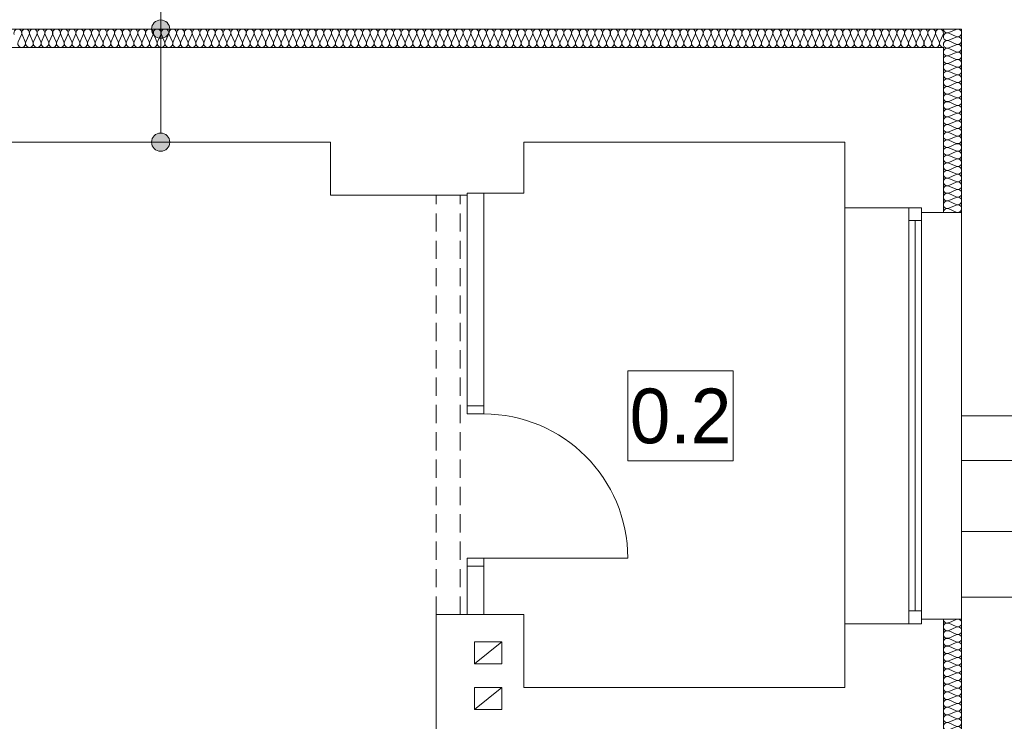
# Model space of a CAD drawing. Extents: x -528673 to -468586, y 24609 to 131944.
# Tile 23 of 87: x -476994 to -471596, y 34850 to 38696. Entities that reach past the tile are written whole.
import ezdxf

# ---------------------------------------------------------------- set-up
doc = ezdxf.new("R2010")
doc.units = 0
doc.header["$MEASUREMENT"] = 0
doc.linetypes.add('Krawędzie ukryte', pattern=[150, 100, -50])
for name, color, linetype in [('#PODKŁAD', 252, 'Continuous'), ('Arch opisy', 252, 'Continuous'), ('Inwent Izolacje', 252, 'Continuous')]:
    doc.layers.add(name, color=color, linetype=linetype)
for name, color, linetype, lineweight in [('Arch opisy_Nr_Pióra__21', 252, 'Continuous', 9), ('Inwent Izolacje_Nr_Pióra__2', 252, 'Continuous', 13), ('INWENT KONST. DREWNIANA_Nr_Pióra__21', 252, 'Continuous', 9), ('INWENT OPISY_Nr_Pióra__21', 252, 'Continuous', 9), ('INWENT. DRZWI_Nr_Pióra__5', 252, 'Continuous', 13), ('INWENT. OKNA_Nr_Pióra__5', 252, 'Continuous', 13), ('INWENT.ŚCIANY_Nr_Pióra__1', 252, 'Continuous', 25), ('INWENT.ŚCIANY_Nr_Pióra__20', 252, 'Continuous', 60), ('INWENT.ŚCIANY_Nr_Pióra__21', 252, 'Continuous', 9), ('INWENT.ŚCIANY_Nr_Pióra__3', 252, 'Continuous', 13), ('Istniejące schody_Nr_Pióra__21', 252, 'Continuous', 9), ('Istniejące stropy_Nr_Pióra__5', 252, 'Continuous', 13)]:
    doc.layers.add(name, color=color, linetype=linetype, lineweight=lineweight)
doc.styles.add('GENERATED_STYLE_3', font='txt')

# ---------------------------------------------------------------- blocks, each defined once
blk = doc.blocks.new('Izolacja cieplna 14_147', base_point=(-480380.2, 38544.5))
at = {"layer": 'Inwent Izolacje_Nr_Pióra__2', "linetype": 'Continuous'}
for p, q in [((-477002.6, 38574.3), (-476985, 38614.7)), ((-476981.4, 38614.7), (-476963.8, 38574.3)), ((-476960.2, 38574.3), (-476942.5, 38614.7)), ((-476939, 38614.7), (-476921.3, 38574.3)), ((-476917.7, 38574.3), (-476900.1, 38614.7)), ((-476896.5, 38614.7), (-476878.8, 38574.3)), ((-476875.3, 38574.3), (-476857.6, 38614.7)), ((-476854, 38614.7), (-476836.4, 38574.3)), ((-476832.8, 38574.3), (-476815.1, 38614.7)), ((-476811.6, 38614.7), (-476793.9, 38574.3)), ((-476790.3, 38574.3), (-476772.7, 38614.7)), ((-476769.1, 38614.7), (-476751.4, 38574.3)), ((-476747.9, 38574.3), (-476730.2, 38614.7)), ((-476726.6, 38614.7), (-476709, 38574.3)), ((-476705.4, 38574.3), (-476687.7, 38614.7)), ((-476684.2, 38614.7), (-476666.5, 38574.3)), ((-476663, 38574.3), (-476645.3, 38614.7)), ((-476641.7, 38614.7), (-476624.1, 38574.3)), ((-476620.5, 38574.3), (-476602.8, 38614.7)), ((-476599.3, 38614.7), (-476581.6, 38574.3)), ((-476578, 38574.3), (-476560.4, 38614.7)), ((-476556.8, 38614.7), (-476539.1, 38574.3)), ((-476535.6, 38574.3), (-476517.9, 38614.7)), ((-476514.3, 38614.7), (-476496.7, 38574.3)), ((-476493.1, 38574.3), (-476475.4, 38614.7)), ((-476471.9, 38614.7), (-476454.2, 38574.3)), ((-476450.6, 38574.3), (-476433, 38614.7)), ((-476429.4, 38614.7), (-476411.7, 38574.3)), ((-476408.2, 38574.3), (-476390.5, 38614.7)), ((-476386.9, 38614.7), (-476369.3, 38574.3)), ((-476365.7, 38574.3), (-476348.1, 38614.7)), ((-476344.5, 38614.7), (-476326.8, 38574.3)), ((-476323.3, 38574.3), (-476305.6, 38614.7)), ((-476302, 38614.7), (-476284.4, 38574.3)), ((-476280.8, 38574.3), (-476263.1, 38614.7)), ((-476259.6, 38614.7), (-476241.9, 38574.3)), ((-476238.3, 38574.3), (-476220.7, 38614.7)), ((-476217.1, 38614.7), (-476199.4, 38574.3)), ((-476195.9, 38574.3), (-476178.2, 38614.7)), ((-476174.6, 38614.7), (-476157, 38574.3)), ((-476153.4, 38574.3), (-476135.7, 38614.7)), ((-476132.2, 38614.7), (-476114.5, 38574.3)), ((-476110.9, 38574.3), (-476093.3, 38614.7)), ((-476089.7, 38614.7), (-476072, 38574.3)), ((-476068.5, 38574.3), (-476050.8, 38614.7)), ((-476047.2, 38614.7), (-476029.6, 38574.3)), ((-476026, 38574.3), (-476008.4, 38614.7)), ((-476004.8, 38614.7), (-475987.1, 38574.3)), ((-475983.6, 38574.3), (-475965.9, 38614.7)), ((-475962.3, 38614.7), (-475944.7, 38574.3)), ((-475941.1, 38574.3), (-475923.4, 38614.7)), ((-475919.9, 38614.7), (-475902.2, 38574.3)), ((-475898.6, 38574.3), (-475881, 38614.7)), ((-475877.4, 38614.7), (-475859.7, 38574.3)), ((-475856.2, 38574.3), (-475838.5, 38614.7)), ((-475834.9, 38614.7), (-475817.3, 38574.3)), ((-475813.7, 38574.3), (-475796, 38614.7)), ((-475792.5, 38614.7), (-475774.8, 38574.3)), ((-475771.2, 38574.3), (-475753.6, 38614.7)), ((-475750, 38614.7), (-475732.3, 38574.3)), ((-475728.8, 38574.3), (-475711.1, 38614.7)), ((-475707.5, 38614.7), (-475689.9, 38574.3)), ((-475686.3, 38574.3), (-475668.7, 38614.7)), ((-475665.1, 38614.7), (-475647.4, 38574.3)), ((-475643.9, 38574.3), (-475626.2, 38614.7)), ((-475622.6, 38614.7), (-475605, 38574.3)), ((-475601.4, 38574.3), (-475583.7, 38614.7)), ((-475580.2, 38614.7), (-475562.5, 38574.3)), ((-475558.9, 38574.3), (-475541.3, 38614.7)), ((-475537.7, 38614.7), (-475520, 38574.3)), ((-475516.5, 38574.3), (-475498.8, 38614.7)), ((-475495.2, 38614.7), (-475477.6, 38574.3)), ((-475474, 38574.3), (-475456.3, 38614.7)), ((-475452.8, 38614.7), (-475435.1, 38574.3)), ((-475431.5, 38574.3), (-475413.9, 38614.7)), ((-475410.3, 38614.7), (-475392.6, 38574.3)), ((-475389.1, 38574.3), (-475371.4, 38614.7)), ((-475367.8, 38614.7), (-475350.2, 38574.3)), ((-475346.6, 38574.3), (-475329, 38614.7)), ((-475325.4, 38614.7), (-475307.7, 38574.3)), ((-475304.2, 38574.3), (-475286.5, 38614.7)), ((-475282.9, 38614.7), (-475265.3, 38574.3)), ((-475261.7, 38574.3), (-475244, 38614.7)), ((-475240.5, 38614.7), (-475222.8, 38574.3)), ((-475219.2, 38574.3), (-475201.6, 38614.7)), ((-475198, 38614.7), (-475180.3, 38574.3)), ((-475176.8, 38574.3), (-475159.1, 38614.7)), ((-475155.5, 38614.7), (-475137.9, 38574.3)), ((-475134.3, 38574.3), (-475116.6, 38614.7)), ((-475113.1, 38614.7), (-475095.4, 38574.3)), ((-475091.8, 38574.3), (-475074.2, 38614.7)), ((-475070.6, 38614.7), (-475052.9, 38574.3)), ((-475049.4, 38574.3), (-475031.7, 38614.7)), ((-475028.2, 38614.7), (-475010.5, 38574.3)), ((-475006.9, 38574.3), (-474989.3, 38614.7)), ((-474985.7, 38614.7), (-474968, 38574.3)), ((-474964.5, 38574.3), (-474946.8, 38614.7)), ((-474943.2, 38614.7), (-474925.6, 38574.3)), ((-474922, 38574.3), (-474904.3, 38614.7)), ((-474900.8, 38614.7), (-474883.1, 38574.3)), ((-474879.5, 38574.3), (-474861.9, 38614.7)), ((-474858.3, 38614.7), (-474840.6, 38574.3)), ((-474837.1, 38574.3), (-474819.4, 38614.7)), ((-474815.8, 38614.7), (-474798.2, 38574.3)), ((-474794.6, 38574.3), (-474776.9, 38614.7)), ((-474773.4, 38614.7), (-474755.7, 38574.3)), ((-474752.1, 38574.3), (-474734.5, 38614.7)), ((-474730.9, 38614.7), (-474713.3, 38574.3)), ((-474709.7, 38574.3), (-474692, 38614.7)), ((-474688.5, 38614.7), (-474670.8, 38574.3)), ((-474667.2, 38574.3), (-474649.6, 38614.7)), ((-474646, 38614.7), (-474628.3, 38574.3)), ((-474624.8, 38574.3), (-474607.1, 38614.7)), ((-474603.5, 38614.7), (-474585.9, 38574.3)), ((-474582.3, 38574.3), (-474564.6, 38614.7)), ((-474561.1, 38614.7), (-474543.4, 38574.3)), ((-474539.8, 38574.3), (-474522.2, 38614.7)), ((-474518.6, 38614.7), (-474500.9, 38574.3)), ((-474497.4, 38574.3), (-474479.7, 38614.7)), ((-474476.1, 38614.7), (-474458.5, 38574.3)), ((-474454.9, 38574.3), (-474437.2, 38614.7)), ((-474433.7, 38614.7), (-474416, 38574.3)), ((-474412.4, 38574.3), (-474394.8, 38614.7)), ((-474391.2, 38614.7), (-474373.6, 38574.3)), ((-474370, 38574.3), (-474352.3, 38614.7)), ((-474348.8, 38614.7), (-474331.1, 38574.3)), ((-474327.5, 38574.3), (-474309.9, 38614.7)), ((-474306.3, 38614.7), (-474288.6, 38574.3)), ((-474285.1, 38574.3), (-474267.4, 38614.7)), ((-474263.8, 38614.7), (-474246.2, 38574.3)), ((-474242.6, 38574.3), (-474224.9, 38614.7)), ((-474221.4, 38614.7), (-474203.7, 38574.3)), ((-474200.1, 38574.3), (-474182.5, 38614.7)), ((-474178.9, 38614.7), (-474161.2, 38574.3)), ((-474157.7, 38574.3), (-474140, 38614.7)), ((-474136.4, 38614.7), (-474118.8, 38574.3)), ((-474115.2, 38574.3), (-474097.5, 38614.7)), ((-474094, 38614.7), (-474076.3, 38574.3)), ((-474072.7, 38574.3), (-474055.1, 38614.7)), ((-474051.5, 38614.7), (-474033.9, 38574.3)), ((-474030.3, 38574.3), (-474012.6, 38614.7)), ((-474009.1, 38614.7), (-473991.4, 38574.3)), ((-473987.8, 38574.3), (-473970.2, 38614.7)), ((-473966.6, 38614.7), (-473948.9, 38574.3)), ((-473945.4, 38574.3), (-473927.7, 38614.7)), ((-473924.1, 38614.7), (-473906.5, 38574.3)), ((-473902.9, 38574.3), (-473885.2, 38614.7)), ((-473881.7, 38614.7), (-473864, 38574.3)), ((-473860.4, 38574.3), (-473842.8, 38614.7)), ((-473839.2, 38614.7), (-473821.5, 38574.3)), ((-473818, 38574.3), (-473800.3, 38614.7)), ((-473796.7, 38614.7), (-473779.1, 38574.3)), ((-473775.5, 38574.3), (-473757.8, 38614.7)), ((-473754.3, 38614.7), (-473736.6, 38574.3)), ((-473733.1, 38574.3), (-473715.4, 38614.7)), ((-473711.8, 38614.7), (-473694.2, 38574.3)), ((-473690.6, 38574.3), (-473672.9, 38614.7)), ((-473669.4, 38614.7), (-473651.7, 38574.3)), ((-473648.1, 38574.3), (-473630.5, 38614.7)), ((-473626.9, 38614.7), (-473609.2, 38574.3)), ((-473605.7, 38574.3), (-473588, 38614.7)), ((-473584.4, 38614.7), (-473566.8, 38574.3)), ((-473563.2, 38574.3), (-473545.5, 38614.7)), ((-473542, 38614.7), (-473524.3, 38574.3)), ((-473520.7, 38574.3), (-473503.1, 38614.7)), ((-473499.5, 38614.7), (-473481.8, 38574.3)), ((-473478.3, 38574.3), (-473460.6, 38614.7)), ((-473457, 38614.7), (-473439.4, 38574.3)), ((-473435.8, 38574.3), (-473418.2, 38614.7)), ((-473414.6, 38614.7), (-473396.9, 38574.3)), ((-473393.4, 38574.3), (-473375.7, 38614.7)), ((-473372.1, 38614.7), (-473354.5, 38574.3)), ((-473350.9, 38574.3), (-473333.2, 38614.7)), ((-473329.7, 38614.7), (-473312, 38574.3)), ((-473308.4, 38574.3), (-473290.8, 38614.7)), ((-473287.2, 38614.7), (-473269.5, 38574.3)), ((-473266, 38574.3), (-473248.3, 38614.7)), ((-473244.7, 38614.7), (-473227.1, 38574.3)), ((-473223.5, 38574.3), (-473205.8, 38614.7)), ((-473202.3, 38614.7), (-473184.6, 38574.3)), ((-473181, 38574.3), (-473163.4, 38614.7)), ((-473159.8, 38614.7), (-473142.1, 38574.3)), ((-473138.6, 38574.3), (-473120.9, 38614.7)), ((-473117.3, 38614.7), (-473099.7, 38574.3)), ((-473096.1, 38574.3), (-473078.5, 38614.7)), ((-473074.9, 38614.7), (-473057.2, 38574.3)), ((-473053.7, 38574.3), (-473036, 38614.7)), ((-473032.4, 38614.7), (-473014.8, 38574.3)), ((-473011.2, 38574.3), (-472993.5, 38614.7)), ((-472990, 38614.7), (-472972.3, 38574.3)), ((-472968.7, 38574.3), (-472951.1, 38614.7)), ((-472947.5, 38614.7), (-472929.8, 38574.3)), ((-472926.3, 38574.3), (-472908.6, 38614.7)), ((-472905, 38614.7), (-472887.4, 38574.3)), ((-472883.8, 38574.3), (-472866.1, 38614.7)), ((-472862.6, 38614.7), (-472844.9, 38574.3)), ((-472841.3, 38574.3), (-472823.7, 38614.7)), ((-472820.1, 38614.7), (-472802.4, 38574.3)), ((-472798.9, 38574.3), (-472781.2, 38614.7)), ((-472777.6, 38614.7), (-472760, 38574.3)), ((-472756.4, 38574.3), (-472738.8, 38614.7)), ((-472735.2, 38614.7), (-472717.5, 38574.3)), ((-472714, 38574.3), (-472696.3, 38614.7)), ((-472692.7, 38614.7), (-472675.1, 38574.3)), ((-472671.5, 38574.3), (-472653.8, 38614.7)), ((-472650.3, 38614.7), (-472632.6, 38574.3)), ((-472629, 38574.3), (-472611.4, 38614.7)), ((-472607.8, 38614.7), (-472590.1, 38574.3)), ((-472586.6, 38574.3), (-472568.9, 38614.7)), ((-472565.3, 38614.7), (-472547.7, 38574.3)), ((-472544.1, 38574.3), (-472526.4, 38614.7)), ((-472522.9, 38614.7), (-472505.2, 38574.3)), ((-472501.6, 38574.3), (-472484, 38614.7)), ((-472480.4, 38614.7), (-472462.7, 38574.3)), ((-472459.2, 38574.3), (-472441.5, 38614.7)), ((-472438, 38614.7), (-472420.3, 38574.3)), ((-472416.7, 38574.3), (-472399.1, 38614.7)), ((-472395.5, 38614.7), (-472377.8, 38574.3)), ((-472374.3, 38574.3), (-472356.6, 38614.7)), ((-472353, 38614.7), (-472335.4, 38574.3)), ((-472331.8, 38574.3), (-472314.1, 38614.7)), ((-472310.6, 38614.7), (-472292.9, 38574.3)), ((-472289.3, 38574.3), (-472271.7, 38614.7)), ((-472268.1, 38614.7), (-472250.4, 38574.3)), ((-472246.9, 38574.3), (-472229.2, 38614.7)), ((-472225.6, 38614.7), (-472208, 38574.3)), ((-472204.4, 38574.3), (-472186.7, 38614.7)), ((-472183.2, 38614.7), (-472165.5, 38574.3)), ((-472161.9, 38574.3), (-472144.3, 38614.7)), ((-472140.7, 38614.7), (-472123, 38574.3)), ((-472119.5, 38574.3), (-472101.8, 38614.7)), ((-472098.3, 38614.7), (-472080.6, 38574.3)), ((-472077, 38574.3), (-472059.4, 38614.7)), ((-472055.8, 38614.7), (-472038.1, 38574.3)), ((-472034.6, 38574.3), (-472016.9, 38614.7)), ((-472013.3, 38614.7), (-471995.7, 38574.3)), ((-471992.1, 38574.3), (-471974.4, 38614.7)), ((-471970.9, 38614.7), (-471953.2, 38574.3)), ((-471949.6, 38574.3), (-471932, 38614.7))]:
    blk.add_line(p, q, dxfattribs=at)
for centre, start_param, end_param in [((-477004.4, 38623.3), 4.299595, 8.266775), ((-476962, 38623.3), 4.299595, 8.266775), ((-476919.5, 38623.3), 4.299595, 8.266775), ((-476877, 38623.3), 4.299595, 8.266775), ((-476834.6, 38623.3), 4.299595, 8.266775), ((-476792.1, 38623.3), 4.299595, 8.266775), ((-476749.7, 38623.3), 4.299595, 8.266775), ((-476707.2, 38623.3), 4.299595, 8.266775), ((-476664.7, 38623.3), 4.299595, 8.266775), ((-476622.3, 38623.3), 4.299595, 8.266775), ((-476579.8, 38623.3), 4.299595, 8.266775), ((-476537.3, 38623.3), 4.299595, 8.266775), ((-476494.9, 38623.3), 4.299595, 8.266775), ((-476452.4, 38623.3), 4.299595, 8.266775), ((-476410, 38623.3), 4.299595, 8.266775), ((-476367.5, 38623.3), 4.299595, 8.266775), ((-476325, 38623.3), 4.299595, 8.266775), ((-476282.6, 38623.3), 4.299595, 8.266775), ((-476240.1, 38623.3), 4.299595, 8.266775), ((-476197.6, 38623.3), 4.299595, 8.266775), ((-476155.2, 38623.3), 4.299595, 8.266775), ((-476112.7, 38623.3), 4.299595, 8.266775), ((-476070.3, 38623.3), 4.299595, 8.266775), ((-476027.8, 38623.3), 4.299595, 8.266775), ((-475985.3, 38623.3), 4.299595, 8.266775), ((-475942.9, 38623.3), 4.299595, 8.266775), ((-475900.4, 38623.3), 4.299595, 8.266775), ((-475858, 38623.3), 4.299595, 8.266775), ((-475815.5, 38623.3), 4.299595, 8.266775), ((-475773, 38623.3), 4.299595, 8.266775), ((-475730.6, 38623.3), 4.299595, 8.266775), ((-475688.1, 38623.3), 4.299595, 8.266775), ((-475645.6, 38623.3), 4.299595, 8.266775), ((-475603.2, 38623.3), 4.299595, 8.266775), ((-475560.7, 38623.3), 4.299595, 8.266775), ((-475518.3, 38623.3), 4.299595, 8.266775), ((-475475.8, 38623.3), 4.299595, 8.266775), ((-475433.3, 38623.3), 4.299595, 8.266775), ((-475390.9, 38623.3), 4.299595, 8.266775), ((-475348.4, 38623.3), 4.299595, 8.266775), ((-475305.9, 38623.3), 4.299595, 8.266775), ((-475263.5, 38623.3), 4.299595, 8.266775), ((-475221, 38623.3), 4.299595, 8.266775), ((-475178.6, 38623.3), 4.299595, 8.266775), ((-475136.1, 38623.3), 4.299595, 8.266775), ((-475093.6, 38623.3), 4.299595, 8.266775), ((-475051.2, 38623.3), 4.299595, 8.266775), ((-475008.7, 38623.3), 4.299595, 8.266775), ((-474966.2, 38623.3), 4.299595, 8.266775), ((-474923.8, 38623.3), 4.299595, 8.266775), ((-474881.3, 38623.3), 4.299595, 8.266775), ((-474838.9, 38623.3), 4.299595, 8.266775), ((-474796.4, 38623.3), 4.299595, 8.266775), ((-474753.9, 38623.3), 4.299595, 8.266775), ((-474711.5, 38623.3), 4.299595, 8.266775), ((-474669, 38623.3), 4.299595, 8.266775), ((-474626.5, 38623.3), 4.299595, 8.266775), ((-474584.1, 38623.3), 4.299595, 8.266775), ((-474541.6, 38623.3), 4.299595, 8.266775), ((-474499.2, 38623.3), 4.299595, 8.266775), ((-474456.7, 38623.3), 4.299595, 8.266775), ((-474414.2, 38623.3), 4.299595, 8.266775), ((-474371.8, 38623.3), 4.299595, 8.266775), ((-474329.3, 38623.3), 4.299595, 8.266775), ((-474286.8, 38623.3), 4.299595, 8.266775), ((-474244.4, 38623.3), 4.299595, 8.266775), ((-474201.9, 38623.3), 4.299595, 8.266775), ((-474159.5, 38623.3), 4.299595, 8.266775), ((-474117, 38623.3), 4.299595, 8.266775), ((-474074.5, 38623.3), 4.299595, 8.266775), ((-474032.1, 38623.3), 4.299595, 8.266775), ((-473989.6, 38623.3), 4.299595, 8.266775), ((-473947.1, 38623.3), 4.299595, 8.266775), ((-473904.7, 38623.3), 4.299595, 8.266775), ((-473862.2, 38623.3), 4.299595, 8.266775), ((-473819.8, 38623.3), 4.299595, 8.266775), ((-473777.3, 38623.3), 4.299595, 8.266775), ((-473734.8, 38623.3), 4.299595, 8.266775), ((-473692.4, 38623.3), 4.299595, 8.266775), ((-473649.9, 38623.3), 4.299595, 8.266775), ((-473607.4, 38623.3), 4.299595, 8.266775), ((-473565, 38623.3), 4.299595, 8.266775), ((-473522.5, 38623.3), 4.299595, 8.266775), ((-473480.1, 38623.3), 4.299595, 8.266775), ((-473437.6, 38623.3), 4.299595, 8.266775), ((-473395.1, 38623.3), 4.299595, 8.266775), ((-473352.7, 38623.3), 4.299595, 8.266775), ((-473310.2, 38623.3), 4.299595, 8.266775), ((-473267.7, 38623.3), 4.299595, 8.266775), ((-473225.3, 38623.3), 4.299595, 8.266775), ((-473182.8, 38623.3), 4.299595, 8.266775), ((-473140.4, 38623.3), 4.299595, 8.266775), ((-473097.9, 38623.3), 4.299595, 8.266775), ((-473055.4, 38623.3), 4.299595, 8.266775), ((-473013, 38623.3), 4.299595, 8.266775), ((-472970.5, 38623.3), 4.299595, 8.266775), ((-472928.1, 38623.3), 4.299595, 8.266775), ((-472885.6, 38623.3), 4.299595, 8.266775), ((-472843.1, 38623.3), 4.299595, 8.266775), ((-472800.7, 38623.3), 4.299595, 8.266775), ((-472758.2, 38623.3), 4.299595, 8.266775), ((-472715.7, 38623.3), 4.299595, 8.266775), ((-472673.3, 38623.3), 4.299595, 8.266775), ((-472630.8, 38623.3), 4.299595, 8.266775), ((-472588.4, 38623.3), 4.299595, 8.266775), ((-472545.9, 38623.3), 4.299595, 8.266775), ((-472503.4, 38623.3), 4.299595, 8.266775), ((-472461, 38623.3), 4.299595, 8.266775), ((-472418.5, 38623.3), 4.299595, 8.266775), ((-472376, 38623.3), 4.299595, 8.266775), ((-472333.6, 38623.3), 4.299595, 8.266775), ((-472291.1, 38623.3), 4.299595, 8.266775), ((-472248.7, 38623.3), 4.299595, 8.266775), ((-472206.2, 38623.3), 4.299595, 8.266775), ((-472163.7, 38623.3), 4.299595, 8.266775), ((-472121.3, 38623.3), 4.299595, 8.266775), ((-472078.8, 38623.3), 4.299595, 8.266775), ((-472036.3, 38623.3), 4.299595, 8.266775), ((-471993.9, 38623.3), 4.299595, 8.266775), ((-471951.4, 38623.3), 4.299595, 8.266775), ((-476983.2, 38565.8), 1.158004, 5.125183), ((-476940.7, 38565.8), 1.158004, 5.125183), ((-476898.3, 38565.8), 1.158004, 5.125183), ((-476855.8, 38565.8), 1.158004, 5.125183), ((-476813.4, 38565.8), 1.158004, 5.125183), ((-476770.9, 38565.8), 1.158004, 5.125183), ((-476728.4, 38565.8), 1.158004, 5.125183), ((-476686, 38565.8), 1.158004, 5.125183), ((-476643.5, 38565.8), 1.158004, 5.125183), ((-476601, 38565.8), 1.158004, 5.125183), ((-476558.6, 38565.8), 1.158004, 5.125183), ((-476516.1, 38565.8), 1.158004, 5.125183), ((-476473.7, 38565.8), 1.158004, 5.125183), ((-476431.2, 38565.8), 1.158004, 5.125183), ((-476388.7, 38565.8), 1.158004, 5.125183), ((-476346.3, 38565.8), 1.158004, 5.125183), ((-476303.8, 38565.8), 1.158004, 5.125183), ((-476261.3, 38565.8), 1.158004, 5.125183), ((-476218.9, 38565.8), 1.158004, 5.125183), ((-476176.4, 38565.8), 1.158004, 5.125183), ((-476134, 38565.8), 1.158004, 5.125183), ((-476091.5, 38565.8), 1.158004, 5.125183), ((-476049, 38565.8), 1.158004, 5.125183), ((-476006.6, 38565.8), 1.158004, 5.125183), ((-475964.1, 38565.8), 1.158004, 5.125183), ((-475921.6, 38565.8), 1.158004, 5.125183), ((-475879.2, 38565.8), 1.158004, 5.125183), ((-475836.7, 38565.8), 1.158004, 5.125183), ((-475794.3, 38565.8), 1.158004, 5.125183), ((-475751.8, 38565.8), 1.158004, 5.125183), ((-475709.3, 38565.8), 1.158004, 5.125183), ((-475666.9, 38565.8), 1.158004, 5.125183), ((-475624.4, 38565.8), 1.158004, 5.125183), ((-475581.9, 38565.8), 1.158004, 5.125183), ((-475539.5, 38565.8), 1.158004, 5.125183), ((-475497, 38565.8), 1.158004, 5.125183), ((-475454.6, 38565.8), 1.158004, 5.125183), ((-475412.1, 38565.8), 1.158004, 5.125183), ((-475369.6, 38565.8), 1.158004, 5.125183), ((-475327.2, 38565.8), 1.158004, 5.125183), ((-475284.7, 38565.8), 1.158004, 5.125183), ((-475242.2, 38565.8), 1.158004, 5.125183), ((-475199.8, 38565.8), 1.158004, 5.125183), ((-475157.3, 38565.8), 1.158004, 5.125183), ((-475114.9, 38565.8), 1.158004, 5.125183), ((-475072.4, 38565.8), 1.158004, 5.125183), ((-475029.9, 38565.8), 1.158004, 5.125183), ((-474987.5, 38565.8), 1.158004, 5.125183), ((-474945, 38565.8), 1.158004, 5.125183), ((-474902.5, 38565.8), 1.158004, 5.125183), ((-474860.1, 38565.8), 1.158004, 5.125183), ((-474817.6, 38565.8), 1.158004, 5.125183), ((-474775.2, 38565.8), 1.158004, 5.125183), ((-474732.7, 38565.8), 1.158004, 5.125183), ((-474690.2, 38565.8), 1.158004, 5.125183), ((-474647.8, 38565.8), 1.158004, 5.125183), ((-474605.3, 38565.8), 1.158004, 5.125183), ((-474562.9, 38565.8), 1.158004, 5.125183), ((-474520.4, 38565.8), 1.158004, 5.125183), ((-474477.9, 38565.8), 1.158004, 5.125183), ((-474435.5, 38565.8), 1.158004, 5.125183), ((-474393, 38565.8), 1.158004, 5.125183), ((-474350.5, 38565.8), 1.158004, 5.125183), ((-474308.1, 38565.8), 1.158004, 5.125183), ((-474265.6, 38565.8), 1.158004, 5.125183), ((-474223.2, 38565.8), 1.158004, 5.125183), ((-474180.7, 38565.8), 1.158004, 5.125183), ((-474138.2, 38565.8), 1.158004, 5.125183), ((-474095.8, 38565.8), 1.158004, 5.125183), ((-474053.3, 38565.8), 1.158004, 5.125183), ((-474010.8, 38565.8), 1.158004, 5.125183), ((-473968.4, 38565.8), 1.158004, 5.125183), ((-473925.9, 38565.8), 1.158004, 5.125183), ((-473883.5, 38565.8), 1.158004, 5.125183), ((-473841, 38565.8), 1.158004, 5.125183), ((-473798.5, 38565.8), 1.158004, 5.125183), ((-473756.1, 38565.8), 1.158004, 5.125183), ((-473713.6, 38565.8), 1.158004, 5.125183), ((-473671.1, 38565.8), 1.158004, 5.125183), ((-473628.7, 38565.8), 1.158004, 5.125183), ((-473586.2, 38565.8), 1.158004, 5.125183), ((-473543.8, 38565.8), 1.158004, 5.125183), ((-473501.3, 38565.8), 1.158004, 5.125183), ((-473458.8, 38565.8), 1.158004, 5.125183), ((-473416.4, 38565.8), 1.158004, 5.125183), ((-473373.9, 38565.8), 1.158004, 5.125183), ((-473331.4, 38565.8), 1.158004, 5.125183), ((-473289, 38565.8), 1.158004, 5.125183), ((-473246.5, 38565.8), 1.158004, 5.125183), ((-473204.1, 38565.8), 1.158004, 5.125183), ((-473161.6, 38565.8), 1.158004, 5.125183), ((-473119.1, 38565.8), 1.158004, 5.125183), ((-473076.7, 38565.8), 1.158004, 5.125183), ((-473034.2, 38565.8), 1.158004, 5.125183), ((-472991.7, 38565.8), 1.158004, 5.125183), ((-472949.3, 38565.8), 1.158004, 5.125183), ((-472906.8, 38565.8), 1.158004, 5.125183), ((-472864.4, 38565.8), 1.158004, 5.125183), ((-472821.9, 38565.8), 1.158004, 5.125183), ((-472779.4, 38565.8), 1.158004, 5.125183), ((-472737, 38565.8), 1.158004, 5.125183), ((-472694.5, 38565.8), 1.158004, 5.125183), ((-472652, 38565.8), 1.158004, 5.125183), ((-472609.6, 38565.8), 1.158004, 5.125183), ((-472567.1, 38565.8), 1.158004, 5.125183), ((-472524.7, 38565.8), 1.158004, 5.125183), ((-472482.2, 38565.8), 1.158004, 5.125183), ((-472439.7, 38565.8), 1.158004, 5.125183), ((-472397.3, 38565.8), 1.158004, 5.125183), ((-472354.8, 38565.8), 1.158004, 5.125183), ((-472312.3, 38565.8), 1.158004, 5.125183), ((-472269.9, 38565.8), 1.158004, 5.125183), ((-472227.4, 38565.8), 1.158004, 5.125183), ((-472185, 38565.8), 1.158004, 5.125183), ((-472142.5, 38565.8), 1.158004, 5.125183), ((-472100, 38565.8), 1.158004, 5.125183), ((-472057.6, 38565.8), 1.158004, 5.125183), ((-472015.1, 38565.8), 1.158004, 5.125183), ((-471972.6, 38565.8), 1.158004, 5.125183), ((-471930.2, 38565.8), 1.158004, 3.141593)]:
    blk.add_ellipse(centre, major_axis=(0, 21.3), ratio=0.998277, start_param=start_param, end_param=end_param, dxfattribs=at)
blk = doc.blocks.new('Izolacja cieplna 14_150', base_point=(-471930.2, 38644.5))
at = {"layer": 'Inwent Izolacje_Nr_Pióra__2', "linetype": 'Continuous'}
for p, q in [((-471860, 38642.8), (-471900.4, 38625.4)), ((-471900.4, 38621.8), (-471860, 38604.4)), ((-471860, 38600.9), (-471900.4, 38583.5)), ((-471900.4, 38580), (-471860, 38562.5)), ((-471860, 38559), (-471900.4, 38541.6)), ((-471900.4, 38538.1), (-471860, 38520.7)), ((-471860, 38517.2), (-471900.4, 38499.7)), ((-471900.4, 38496.2), (-471860, 38478.8)), ((-471860, 38475.3), (-471900.4, 38457.9)), ((-471900.4, 38454.3), (-471860, 38436.9)), ((-471860, 38433.4), (-471900.4, 38416)), ((-471900.4, 38412.5), (-471860, 38395)), ((-471860, 38391.5), (-471900.4, 38374.1)), ((-471900.4, 38370.6), (-471860, 38353.2)), ((-471860, 38349.7), (-471900.4, 38332.2)), ((-471900.4, 38328.7), (-471860, 38311.3)), ((-471860, 38307.8), (-471900.4, 38290.4)), ((-471900.4, 38286.8), (-471860, 38269.4)), ((-471860, 38265.9), (-471900.4, 38248.5)), ((-471900.4, 38245), (-471860, 38227.5)), ((-471860, 38224), (-471900.4, 38206.6)), ((-471900.4, 38203.1), (-471860, 38185.7)), ((-471860, 38182.2), (-471900.4, 38164.7)), ((-471900.4, 38161.2), (-471860, 38143.8)), ((-471860, 38140.3), (-471900.4, 38122.9)), ((-471900.4, 38119.3), (-471860, 38101.9)), ((-471860, 38098.4), (-471900.4, 38081)), ((-471900.4, 38077.5), (-471860, 38060)), ((-471860, 38056.5), (-471900.4, 38039.1)), ((-471900.4, 38035.6), (-471860, 38018.2)), ((-471860, 38014.7), (-471900.4, 37997.2)), ((-471900.4, 37993.7), (-471860, 37976.3)), ((-471860, 37972.8), (-471900.4, 37955.4)), ((-471900.4, 37951.8), (-471860, 37934.4)), ((-471860, 37930.9), (-471900.4, 37913.5)), ((-471900.4, 37910), (-471860, 37892.5)), ((-471860, 37889), (-471900.4, 37871.6)), ((-471900.4, 37868.1), (-471860, 37850.7)), ((-471860, 37847.2), (-471900.4, 37829.7)), ((-471900.4, 37826.2), (-471860, 37808.8)), ((-471860, 37805.3), (-471900.4, 37787.9)), ((-471900.4, 37784.3), (-471860, 37766.9)), ((-471860, 37763.4), (-471900.4, 37746)), ((-471900.4, 37742.5), (-471860, 37725)), ((-471860, 37721.5), (-471900.4, 37704.1)), ((-471900.4, 37700.6), (-471860, 37683.2)), ((-471860, 37679.7), (-471900.4, 37662.2)), ((-471900.4, 37658.7), (-471860, 37641.3))]:
    blk.add_line(p, q, dxfattribs=at)
for centre, start_param, end_param in [((-471908.9, 38602.7), 1.158004, 5.125183), ((-471908.9, 38644.5), 3.141593, 5.125182), ((-471851.5, 38623.6), 4.299595, 8.266775), ((-471851.5, 38581.7), 4.299595, 8.266775), ((-471908.9, 38560.8), 1.158004, 5.125183), ((-471851.5, 38539.9), 4.299595, 8.266775), ((-471908.9, 38518.9), 1.158004, 5.125183), ((-471908.9, 38477), 1.158004, 5.125183), ((-471851.5, 38498), 4.299595, 8.266775), ((-471908.9, 38435.2), 1.158004, 5.125183), ((-471851.5, 38456.1), 4.299595, 8.266775), ((-471851.5, 38414.2), 4.299595, 8.266775), ((-471908.9, 38393.3), 1.158004, 5.125183), ((-471851.5, 38372.4), 4.299595, 8.266775), ((-471908.9, 38351.4), 1.158004, 5.125183), ((-471908.9, 38309.5), 1.158004, 5.125183), ((-471851.5, 38330.5), 4.299595, 8.266775), ((-471908.9, 38267.7), 1.158004, 5.125183), ((-471851.5, 38288.6), 4.299595, 8.266775), ((-471908.9, 38225.8), 1.158004, 5.125183), ((-471851.5, 38246.7), 4.299595, 8.266775), ((-471851.5, 38204.9), 4.299595, 8.266775), ((-471908.9, 38183.9), 1.158004, 5.125183), ((-471908.9, 38142), 1.158004, 5.125183), ((-471851.5, 38163), 4.299595, 8.266775), ((-471908.9, 38100.2), 1.158004, 5.125183), ((-471851.5, 38121.1), 4.299595, 8.266775), ((-471908.9, 38058.3), 1.158004, 5.125183), ((-471851.5, 38079.2), 4.299595, 8.266775), ((-471851.5, 38037.4), 4.299595, 8.266775), ((-471908.9, 38016.4), 1.158004, 5.125183), ((-471851.5, 37995.5), 4.299595, 8.266775), ((-471908.9, 37974.5), 1.158004, 5.125183), ((-471908.9, 37932.7), 1.158004, 5.125183), ((-471851.5, 37953.6), 4.299595, 8.266775), ((-471908.9, 37890.8), 1.158004, 5.125183), ((-471851.5, 37911.7), 4.299595, 8.266775), ((-471908.9, 37848.9), 1.158004, 5.125183), ((-471851.5, 37869.9), 4.299595, 8.266775), ((-471851.5, 37828), 4.299595, 8.266775), ((-471908.9, 37807), 1.158004, 5.125183), ((-471908.9, 37765.2), 1.158004, 5.125183), ((-471851.5, 37786.1), 4.299595, 8.266775), ((-471908.9, 37723.3), 1.158004, 5.125183), ((-471851.5, 37744.2), 4.299595, 8.266775), ((-471908.9, 37681.4), 1.158004, 5.125183), ((-471851.5, 37702.4), 4.299595, 8.266775), ((-471851.5, 37660.5), 4.299595, 8.266775), ((-471908.9, 37639.5), 1.158004, 3.141593)]:
    blk.add_ellipse(centre, major_axis=(21.3, 0), ratio=0.984469, start_param=start_param, end_param=end_param, dxfattribs=at)
blk = doc.blocks.new('Izolacja cieplna 14_151', base_point=(-471930.2, 35409.5))
at = {"layer": 'Inwent Izolacje_Nr_Pióra__2', "linetype": 'Continuous'}
for p, q in [((-471860, 35407.8), (-471900.4, 35390.3)), ((-471900.4, 35386.8), (-471860, 35369.3)), ((-471860, 35365.8), (-471900.4, 35348.3)), ((-471900.4, 35344.8), (-471860, 35327.3)), ((-471860, 35323.8), (-471900.4, 35306.3)), ((-471900.4, 35302.8), (-471860, 35285.3)), ((-471860, 35281.8), (-471900.4, 35264.3)), ((-471900.4, 35260.8), (-471860, 35243.3)), ((-471860, 35239.8), (-471900.4, 35222.3)), ((-471900.4, 35218.8), (-471860, 35201.3)), ((-471860, 35197.8), (-471900.4, 35180.3)), ((-471900.4, 35176.8), (-471860, 35159.3)), ((-471860, 35155.8), (-471900.4, 35138.3)), ((-471900.4, 35134.8), (-471860, 35117.3)), ((-471860, 35113.8), (-471900.4, 35096.3)), ((-471900.4, 35092.8), (-471860, 35075.3)), ((-471860, 35071.8), (-471900.4, 35054.3)), ((-471900.4, 35050.8), (-471860, 35033.3)), ((-471860, 35029.8), (-471900.4, 35012.3)), ((-471900.4, 35008.8), (-471860, 34991.3)), ((-471860, 34987.8), (-471900.4, 34970.3)), ((-471900.4, 34966.8), (-471860, 34949.3)), ((-471860, 34945.8), (-471900.4, 34928.3)), ((-471900.4, 34924.8), (-471860, 34907.3)), ((-471860, 34903.8), (-471900.4, 34886.3)), ((-471900.4, 34882.8), (-471860, 34865.3)), ((-471860, 34861.8), (-471900.4, 34844.3)), ((-471900.4, 34840.8), (-471860, 34823.3)), ((-471860, 34819.8), (-471900.4, 34802.3)), ((-471900.4, 34798.8), (-471860, 34781.3)), ((-471860, 34777.8), (-471900.4, 34760.3)), ((-471900.4, 34756.8), (-471860, 34739.3)), ((-471860, 34735.8), (-471900.4, 34718.3)), ((-471900.4, 34714.8), (-471860, 34697.3)), ((-471860, 34693.8), (-471900.4, 34676.3)), ((-471900.4, 34672.8), (-471860, 34655.3)), ((-471860, 34651.8), (-471900.4, 34634.3)), ((-471900.4, 34630.8), (-471860, 34613.3)), ((-471860, 34609.8), (-471900.4, 34592.3)), ((-471900.4, 34588.8), (-471860, 34571.3)), ((-471860, 34567.8), (-471900.4, 34550.3)), ((-471900.4, 34546.8), (-471860, 34529.3)), ((-471860, 34525.8), (-471900.4, 34508.3)), ((-471900.4, 34504.8), (-471860, 34487.3)), ((-471860, 34483.8), (-471900.4, 34466.3)), ((-471900.4, 34462.8), (-471860, 34445.3)), ((-471860, 34441.8), (-471900.4, 34424.3)), ((-471900.4, 34420.8), (-471860, 34403.3)), ((-471860, 34399.8), (-471900.4, 34382.3)), ((-471900.4, 34378.8), (-471860, 34361.3)), ((-471860, 34357.8), (-471900.4, 34340.3)), ((-471900.4, 34336.8), (-471860, 34319.3)), ((-471860, 34315.8), (-471900.4, 34298.3)), ((-471900.4, 34294.8), (-471860, 34277.3)), ((-471860, 34273.8), (-471900.4, 34256.3)), ((-471900.4, 34252.8), (-471860, 34235.3)), ((-471860, 34231.8), (-471900.4, 34214.3)), ((-471900.4, 34210.8), (-471860, 34193.3)), ((-471860, 34189.8), (-471900.4, 34172.3)), ((-471900.4, 34168.8), (-471860, 34151.3))]:
    blk.add_line(p, q, dxfattribs=at)
for centre, start_param, end_param in [((-471851.5, 35388.5), 4.299595, 8.266775), ((-471908.9, 35367.5), 1.158004, 5.125183), ((-471908.9, 35409.5), 3.141593, 5.125182), ((-471851.5, 35346.5), 4.299595, 8.266775), ((-471908.9, 35325.5), 1.158004, 5.125183), ((-471908.9, 35283.5), 1.158004, 5.125183), ((-471851.5, 35304.5), 4.299595, 8.266775), ((-471908.9, 35241.5), 1.158004, 5.125183), ((-471851.5, 35262.5), 4.299595, 8.266775), ((-471908.9, 35199.5), 1.158004, 5.125183), ((-471851.5, 35220.5), 4.299595, 8.266775), ((-471851.5, 35178.5), 4.299595, 8.266775), ((-471908.9, 35157.5), 1.158004, 5.125183), ((-471851.5, 35136.5), 4.299595, 8.266775), ((-471908.9, 35115.5), 1.158004, 5.125183), ((-471908.9, 35073.5), 1.158004, 5.125183), ((-471851.5, 35094.5), 4.299595, 8.266775), ((-471908.9, 35031.5), 1.158004, 5.125183), ((-471851.5, 35052.5), 4.299595, 8.266775), ((-471851.5, 35010.5), 4.299595, 8.266775), ((-471908.9, 34989.5), 1.158004, 5.125183), ((-471851.5, 34968.5), 4.299595, 8.266775), ((-471908.9, 34947.5), 1.158004, 5.125183), ((-471908.9, 34905.5), 1.158004, 5.125183), ((-471851.5, 34926.5), 4.299595, 8.266775), ((-471908.9, 34863.5), 1.158004, 5.125183), ((-471851.5, 34884.5), 4.299595, 8.266775), ((-471908.9, 34821.5), 1.158004, 5.125183), ((-471851.5, 34842.5), 4.299595, 8.266775), ((-471851.5, 34800.5), 4.299595, 8.266775), ((-471908.9, 34779.5), 1.158004, 5.125183), ((-471851.5, 34758.5), 4.299595, 8.266775), ((-471908.9, 34737.5), 1.158004, 5.125183), ((-471908.9, 34695.5), 1.158004, 5.125183), ((-471851.5, 34716.5), 4.299595, 8.266775), ((-471908.9, 34653.5), 1.158004, 5.125183), ((-471851.5, 34674.5), 4.299595, 8.266775), ((-471851.5, 34632.5), 4.299595, 8.266775), ((-471908.9, 34611.5), 1.158004, 5.125183), ((-471851.5, 34590.5), 4.299595, 8.266775), ((-471908.9, 34569.5), 1.158004, 5.125183), ((-471908.9, 34527.5), 1.158004, 5.125183), ((-471851.5, 34548.5), 4.299595, 8.266775), ((-471908.9, 34485.5), 1.158004, 5.125183), ((-471851.5, 34506.5), 4.299595, 8.266775), ((-471908.9, 34443.5), 1.158004, 5.125183), ((-471851.5, 34464.5), 4.299595, 8.266775), ((-471851.5, 34422.5), 4.299595, 8.266775), ((-471908.9, 34401.5), 1.158004, 5.125183), ((-471851.5, 34380.5), 4.299595, 8.266775), ((-471908.9, 34359.5), 1.158004, 5.125183), ((-471908.9, 34317.5), 1.158004, 5.125183), ((-471851.5, 34338.5), 4.299595, 8.266775), ((-471908.9, 34275.5), 1.158004, 5.125183), ((-471851.5, 34296.5), 4.299595, 8.266775), ((-471851.5, 34254.5), 4.299595, 8.266775), ((-471908.9, 34233.5), 1.158004, 5.125183), ((-471851.5, 34212.5), 4.299595, 8.266775), ((-471908.9, 34191.5), 1.158004, 5.125183), ((-471908.9, 34149.5), 1.158004, 3.141593), ((-471851.5, 34170.5), 4.299595, 8.266775)]:
    blk.add_ellipse(centre, major_axis=(21.3, 0), ratio=0.987408, start_param=start_param, end_param=end_param, dxfattribs=at)
blk = doc.blocks.new('Linia_99', base_point=(-476221.2, 38024.5))
at = {"layer": 'Arch opisy_Nr_Pióra__21', "linetype": 'Continuous'}
for points in [[(-476171.2, 38644.5), (-476175, 38663.7), (-476185.8, 38679.9), (-476202, 38690.7), (-476221.2, 38694.5), (-476240.3, 38690.7), (-476256.5, 38679.9), (-476267.3, 38663.7), (-476271.2, 38644.5), (-476267.3, 38625.4), (-476256.5, 38609.2), (-476240.3, 38598.3), (-476221.2, 38594.5), (-476202, 38598.3), (-476185.8, 38609.2), (-476175, 38625.4)], [(-476171.2, 38024.5), (-476175, 38043.7), (-476185.8, 38059.9), (-476202, 38070.7), (-476221.2, 38074.5), (-476240.3, 38070.7), (-476256.5, 38059.9), (-476267.3, 38043.7), (-476271.2, 38024.5), (-476267.3, 38005.4), (-476256.5, 37989.2), (-476240.3, 37978.3), (-476221.2, 37974.5), (-476202, 37978.3), (-476185.8, 37989.2), (-476175, 38005.4)]]:
    blk.add_hatch(color=256, dxfattribs=at).paths.add_polyline_path(points, flags=0)
blk.add_line((-476221.2, 38074.5), (-476221.2, 38594.5), dxfattribs=at)
for centre in [(-476221.2, 38644.5), (-476221.2, 38024.5)]:
    blk.add_circle(centre, 50, dxfattribs=at)
blk = doc.blocks.new('Linia_100', base_point=(-476221.2, 38544.5))
at = {"layer": 'Arch opisy_Nr_Pióra__21', "linetype": 'Continuous'}
blk.add_line((-476221.2, 38544.5), (-476221.2, 39374.3), dxfattribs=at)
blk.add_circle((-476221.2, 39674.3), 300, dxfattribs=at)
blk = doc.blocks.new('PARTER')
at = {"layer": 'INWENT KONST. DREWNIANA_Nr_Pióra__21', "color": 252, "linetype": 'Continuous', "lineweight": 15}
for p, q in [((-474350.2, 35284.5), (-474500.2, 35284.5)), ((-474500.2, 35164.5), (-474500.2, 35284.5)), ((-474500.2, 35164.5), (-474350.2, 35284.5)), ((-474350.2, 35164.5), (-474350.2, 35284.5)), ((-474350.2, 35164.5), (-474500.2, 35164.5)), ((-474500.2, 34914.5), (-474500.2, 35034.5)), ((-474350.2, 35034.5), (-474500.2, 35034.5)), ((-474500.2, 34914.5), (-474350.2, 35034.5)), ((-474350.2, 34914.5), (-474350.2, 35034.5)), ((-474350.2, 34914.5), (-474500.2, 34914.5))]:
    blk.add_line(p, q, dxfattribs=at)
at = {"layer": 'INWENT. DRZWI_Nr_Pióra__5', "color": 252, "linetype": 'Continuous', "lineweight": 15}
for p, q in [((-474540.2, 36534.5), (-474540.2, 36579.5)), ((-474450.2, 36579.5), (-474450.2, 36534.5)), ((-474450.2, 36534.5), (-474540.2, 36534.5)), ((-474450.2, 35744.5), (-474540.2, 35744.5)), ((-474540.2, 35744.5), (-474540.2, 35699.5)), ((-474450.2, 35699.5), (-474450.2, 35744.5)), ((-474450.2, 35744.5), (-473660.2, 35744.5))]:
    blk.add_line(p, q, dxfattribs=at)
blk.add_arc((-474450.2, 35744.5), 790, 0, 90, dxfattribs=at)
at = {"layer": 'INWENT. OKNA_Nr_Pióra__5', "color": 252, "linetype": 'Continuous', "lineweight": 15}
for p, q in [((-472120.2, 35384.5), (-472120.2, 37664.5)), ((-472120.2, 37664.5), (-472050.2, 37664.5)), ((-472050.2, 35384.5), (-472050.2, 37664.5)), ((-472120.2, 37594.5), (-472050.2, 37594.5)), ((-472085.2, 35454.5), (-472085.2, 37594.5)), ((-471830.2, 36524.5), (-470920.2, 36524.5)), ((-472120.2, 35454.5), (-472050.2, 35454.5)), ((-472120.2, 35384.5), (-472050.2, 35384.5))]:
    blk.add_line(p, q, dxfattribs=at)
at = {"layer": 'INWENT.ŚCIANY_Nr_Pióra__1', "color": 252, "linetype": 'Continuous', "lineweight": 15}
for p, q in [((-480790.2, 38544.5), (-471930.2, 38544.5)), ((-471930.2, 38544.5), (-471930.2, 37639.5)), ((-478250.2, 38024.5), (-475290.2, 38024.5)), ((-475290.2, 38024.5), (-475290.2, 37734.5)), ((-475290.2, 37734.5), (-474540.2, 37734.5)), ((-474540.2, 37734.5), (-474540.2, 37744.5)), ((-472470.2, 37664.5), (-472050.2, 37664.5)), ((-472050.2, 37664.5), (-472050.2, 37639.5)), ((-472050.2, 37639.5), (-471930.2, 37639.5)), ((-474230.2, 35434.5), (-474710.2, 35434.5)), ((-474710.2, 35434.5), (-474710.2, 34564.5)), ((-474230.2, 35434.5), (-474230.2, 35034.5)), ((-472470.2, 35384.5), (-472050.2, 35384.5)), ((-472050.2, 35384.5), (-472050.2, 35409.5)), ((-472050.2, 35409.5), (-471930.2, 35409.5)), ((-471930.2, 34149.5), (-471930.2, 35409.5)), ((-474230.2, 35034.5), (-472470.2, 35034.5))]:
    blk.add_line(p, q, dxfattribs=at)
at = {"layer": 'INWENT.ŚCIANY_Nr_Pióra__20', "color": 252, "linetype": 'Continuous', "lineweight": 15}
for p, q in [((-474230.2, 37744.5), (-474230.2, 38024.5)), ((-474230.2, 38024.5), (-472470.2, 38024.5)), ((-472470.2, 38024.5), (-472470.2, 37664.5)), ((-474540.2, 37744.5), (-474230.2, 37744.5)), ((-472470.2, 35384.5), (-472470.2, 37664.5)), ((-472470.2, 35034.5), (-472470.2, 35384.5))]:
    blk.add_line(p, q, dxfattribs=at)
at = {"layer": 'INWENT.ŚCIANY_Nr_Pióra__21', "color": 252, "linetype": 'Continuous', "lineweight": 15}
for p, q in [((-474540.2, 37744.5), (-474540.2, 36579.5)), ((-474450.2, 37744.5), (-474450.2, 36579.5)), ((-471830.2, 35409.5), (-471830.2, 37639.5)), ((-474540.2, 36579.5), (-474450.2, 36579.5)), ((-474540.2, 35699.5), (-474450.2, 35699.5)), ((-474540.2, 35699.5), (-474540.2, 35434.5)), ((-474450.2, 35699.5), (-474450.2, 35434.5))]:
    blk.add_line(p, q, dxfattribs=at)
at = {"layer": 'INWENT.ŚCIANY_Nr_Pióra__3', "color": 252, "linetype": 'Continuous', "lineweight": 15}
for p, q in [((-480380.2, 38644.5), (-471830.2, 38644.5)), ((-471830.2, 38644.5), (-471830.2, 37639.5)), ((-471930.2, 37639.5), (-471830.2, 37639.5)), ((-471930.2, 35409.5), (-471830.2, 35409.5)), ((-471830.2, 34149.5), (-471830.2, 35409.5))]:
    blk.add_line(p, q, dxfattribs=at)
at = {"layer": 'Istniejące schody_Nr_Pióra__21', "color": 252, "linetype": 'Continuous', "lineweight": 15}
for p, q in [((-471830.2, 36279.5), (-470040.2, 36279.5)), ((-471830.2, 35889.5), (-470440.2, 35889.5)), ((-471830.2, 35529.5), (-470810.2, 35529.5))]:
    blk.add_line(p, q, dxfattribs=at)
at = {"layer": 'Istniejące stropy_Nr_Pióra__5', "color": 252, "linetype": 'Krawędzie ukryte', "lineweight": 15}
for p, q in [((-474710.2, 35434.5), (-474710.2, 37734.5)), ((-474580.2, 35434.5), (-474580.2, 37734.5))]:
    blk.add_line(p, q, dxfattribs=at)
at = {"layer": 'Arch opisy', "color": 252, "linetype": 'Continuous', "lineweight": 15}
for name, p in [('Linia_100', (-476221.2, 38544.5)), ('Linia_99', (-476221.2, 38024.5))]:
    blk.add_blockref(name, p, dxfattribs=at)
at = {"layer": 'Inwent Izolacje', "color": 252, "linetype": 'Continuous', "lineweight": 15}
for name, p in [('Izolacja cieplna 14_147', (-480380.2, 38544.5)), ('Izolacja cieplna 14_150', (-471930.2, 38644.5)), ('Izolacja cieplna 14_151', (-471930.2, 35409.5))]:
    blk.add_blockref(name, p, dxfattribs=at)
at = {"color": 252, "linetype": 'Continuous', "lineweight": 15, "ltscale": 1899113.469247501}
blk.add_wipeout([(-473659.3, 36771.6), (-473083.3, 36771.6), (-473083.3, 36277.5), (-473659.3, 36277.5)], dxfattribs=at).dxf.layer = 'INWENT OPISY_Nr_Pióra__21'
at = {"layer": 'INWENT OPISY_Nr_Pióra__21', "color": 252, "linetype": 'Continuous', "lineweight": 15, "flags": 128}
blk.add_lwpolyline([(-473659.3, 36771.6), (-473083.3, 36771.6), (-473083.3, 36277.5), (-473659.3, 36277.5)], close=True, dxfattribs=at)
at = {"layer": 'INWENT OPISY_Nr_Pióra__21', "color": 252, "linetype": 'Continuous', "lineweight": 15, "insert": (-473371.3, 36369.5), "char_height": 300, "attachment_point": 8, "style": 'GENERATED_STYLE_3'}
blk.add_mtext('{0.2 }', dxfattribs=at)

msp = doc.modelspace()

# ---------------------------------------------------------------- block references
at = {"layer": '#PODKŁAD'}
msp.add_blockref('PARTER', (0, 0), dxfattribs=at)

doc.saveas('drawing.dxf')
